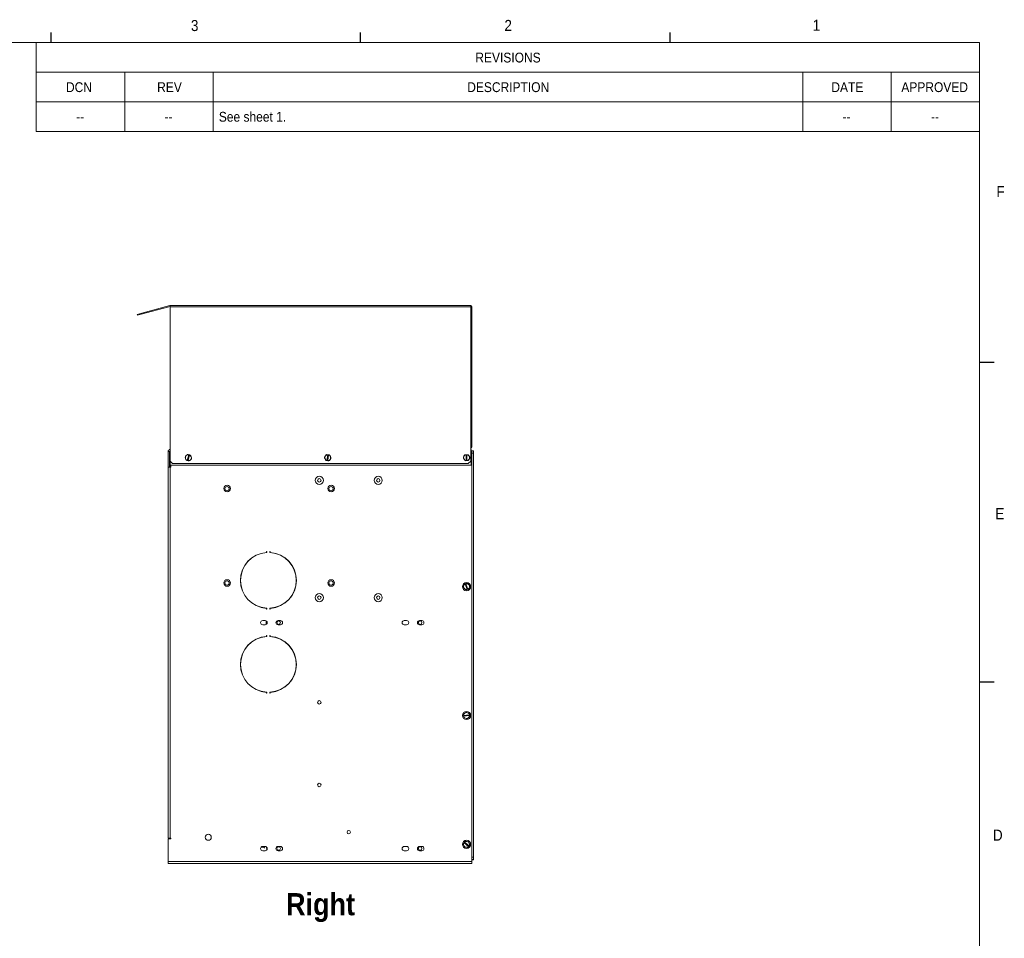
# Paper-space layout '3' of a CAD drawing. Header units: inches. Extents: x 1 to 109, y 1 to 85.
# Tile 44 of 44: x 67 to 109, y 45 to 84. Entities that reach past the tile are written whole.
import ezdxf

# ---------------------------------------------------------------- set-up
doc = ezdxf.new("R2010")
doc.units = ezdxf.units.IN
doc.header["$MEASUREMENT"] = 0
doc.layers.add('FORMAT', color=7, linetype='Continuous')
doc.styles.add('SLDTEXTSTYLE0', font='GOTHIC.TTF', dxfattribs={"width": 0.913})
doc.styles.add('SLDTEXTSTYLE1', font='GOTHICB.TTF', dxfattribs={"width": 0.913})

# ---------------------------------------------------------------- blocks, each defined once
blk = doc.blocks.new('SW_TABLEANNOTATION_2')
at = {"color": 0, "linetype": 'Continuous', "lineweight": 0, "ltscale": 5}
for p, q in [((0, 0), (0, -3.765)), ((40, 0), (0, 0)), ((40, -3.765), (40, 0)), ((0, -1.255), (40, -1.255)), ((3.75, -1.255), (3.75, -2.51)), ((7.5, -1.255), (7.5, -2.51)), ((32.5, -1.255), (32.5, -2.51)), ((36.25, -1.255), (36.25, -2.51)), ((0, -2.51), (40, -2.51)), ((3.75, -2.51), (3.75, -3.765)), ((7.5, -2.51), (7.5, -3.765)), ((32.5, -2.51), (32.5, -3.765)), ((36.25, -2.51), (36.25, -3.765)), ((0, -3.765), (40, -3.765))]:
    blk.add_line(p, q, dxfattribs=at)
at = {"color": 0, "linetype": 'Continuous', "lineweight": 0, "ltscale": 5, "attachment_point": 1, "style": 'SLDTEXTSTYLE0'}
for s, insert, char_height in [('REVISIONS', (18.617, -0.423), 0.4167), ('DCN', (1.258, -1.678), 0.4167), ('REV', (5.125, -1.678), 0.4167), ('DESCRIPTION', (18.273, -1.678), 0.41667), ('DATE', (33.714, -1.678), 0.4167), ('APPROVED', (36.681, -1.678), 0.4167), (' See sheet 1.', (7.598, -2.933), 0.41667), ('--', (1.691, -2.933), 0.4167), ('--', (5.441, -2.933), 0.4167), ('--', (34.191, -2.933), 0.4167), ('--', (37.941, -2.933), 0.4167)]:
    blk.add_mtext(s, dxfattribs=dict(at, insert=insert, char_height=char_height))

psp = doc.layouts.new('3')

# ---------------------------------------------------------------- linework, layer by layer
at = {"color": 7, "linetype": 'Continuous', "lineweight": 15, "ltscale": 5}
for p, q in [((73.275, 72.156), (71.991, 71.813)), ((73.284, 72.122), (72, 71.778)), ((73.284, 72.122), (73.275, 72.156)), ((73.286, 72.158), (86.034, 72.158)), ((73.286, 72.157), (73.286, 72.158)), ((73.286, 72.112), (73.286, 72.157)), ((73.286, 65.562), (73.286, 72.112)), ((86.034, 72.112), (73.286, 72.112)), ((86.034, 72.157), (86.034, 72.158)), ((86.034, 72.157), (86.034, 72.112)), ((86.034, 72.112), (86.034, 65.562)), ((86.044, 66.172), (86.044, 72.112)), ((86.044, 72.112), (86.08, 72.112)), ((86.08, 66.172), (86.08, 72.112)), ((71.895, 71.787), (71.991, 71.813)), ((71.904, 71.752), (71.895, 71.787)), ((72, 71.778), (71.904, 71.752)), ((71.991, 71.813), (72, 71.778)), ((73.205, 65.982), (73.265, 65.982)), ((73.205, 65.982), (73.205, 65.317)), ((73.265, 65.982), (73.265, 65.317)), ((73.285, 66.062), (73.286, 66.062)), ((73.285, 66.059), (73.285, 66.062)), ((73.285, 65.982), (73.285, 66.059)), ((73.285, 65.402), (73.285, 65.982)), ((86.034, 66.062), (86.055, 66.062)), ((86.044, 66.172), (86.08, 66.172)), ((86.044, 66.172), (86.044, 66.168)), ((86.044, 66.168), (86.08, 66.168)), ((86.055, 66.062), (86.055, 65.982)), ((86.055, 66.003), (86.078, 66.003)), ((86.055, 66.003), (86.058, 66.003)), ((86.055, 66.002), (86.078, 66.002)), ((86.055, 65.982), (86.055, 65.402)), ((86.078, 66.003), (86.058, 66.003)), ((86.078, 66.003), (86.153, 66.003)), ((86.078, 65.903), (86.078, 66.003)), ((86.08, 66.168), (86.08, 66.172)), ((86.153, 66.003), (86.153, 65.903)), ((73.286, 65.562), (73.386, 65.462)), ((73.944, 65.679), (73.931, 65.727)), ((73.941, 65.765), (73.975, 65.8)), ((73.957, 65.631), (73.944, 65.679)), ((73.975, 65.8), (74.01, 65.835)), ((74.017, 65.595), (73.985, 65.604)), ((74.017, 65.595), (74.018, 65.596)), ((74.017, 65.595), (74.048, 65.587)), ((74.08, 65.836), (74.018, 65.596)), ((74.048, 65.845), (74.081, 65.837)), ((74.048, 65.588), (74.111, 65.828)), ((74.048, 65.588), (74.048, 65.587)), ((74.08, 65.836), (74.081, 65.837)), ((74.111, 65.829), (74.081, 65.837)), ((74.111, 65.829), (74.111, 65.828)), ((74.153, 65.624), (74.118, 65.589)), ((74.188, 65.659), (74.153, 65.624)), ((74.172, 65.793), (74.185, 65.745)), ((74.185, 65.745), (74.198, 65.698)), ((79.857, 65.665), (79.838, 65.71)), ((79.843, 65.749), (79.873, 65.788)), ((79.875, 65.619), (79.857, 65.665)), ((79.873, 65.788), (79.903, 65.828)), ((79.94, 65.59), (79.907, 65.595)), ((79.94, 65.843), (79.973, 65.838)), ((79.973, 65.837), (79.94, 65.591)), ((79.94, 65.59), (79.94, 65.591)), ((79.94, 65.59), (79.971, 65.586)), ((79.971, 65.587), (80.004, 65.833)), ((79.971, 65.587), (79.971, 65.586)), ((79.973, 65.837), (79.973, 65.838)), ((80.004, 65.834), (79.973, 65.838)), ((80.004, 65.834), (80.004, 65.833)), ((80.071, 65.636), (80.041, 65.597)), ((80.069, 65.805), (80.088, 65.759)), ((80.101, 65.675), (80.071, 65.636)), ((80.088, 65.759), (80.107, 65.714)), ((85.726, 65.73), (85.75, 65.773)), ((85.752, 65.648), (85.727, 65.69)), ((85.75, 65.773), (85.774, 65.816)), ((85.777, 65.606), (85.752, 65.648)), ((85.808, 65.836), (85.842, 65.837)), ((85.846, 65.587), (85.812, 65.586)), ((85.842, 65.836), (85.842, 65.837)), ((85.873, 65.837), (85.842, 65.837)), ((85.842, 65.836), (85.845, 65.588)), ((85.846, 65.587), (85.845, 65.588)), ((85.846, 65.587), (85.877, 65.587)), ((85.873, 65.837), (85.873, 65.836)), ((85.877, 65.588), (85.873, 65.836)), ((85.877, 65.588), (85.877, 65.587)), ((85.934, 65.462), (86.034, 65.562)), ((85.941, 65.819), (85.966, 65.776)), ((85.968, 65.651), (85.944, 65.608)), ((85.966, 65.776), (85.992, 65.734)), ((85.992, 65.694), (85.968, 65.651)), ((86.153, 65.903), (86.078, 65.903)), ((86.078, 48.776), (86.078, 65.903)), ((86.153, 65.913), (86.156, 65.913)), ((86.153, 48.776), (86.153, 65.903)), ((86.156, 65.913), (86.156, 48.663)), ((73.204, 49.582), (73.204, 65.317)), ((73.204, 65.317), (73.205, 65.317)), ((73.265, 65.317), (73.205, 65.317)), ((73.265, 65.317), (73.284, 65.317)), ((73.284, 65.317), (73.284, 49.582)), ((73.314, 65.317), (73.284, 65.317)), ((86.055, 65.402), (73.285, 65.402)), ((73.285, 65.317), (73.285, 65.377)), ((73.285, 65.377), (73.314, 65.377)), ((73.314, 65.317), (73.285, 65.317)), ((73.314, 65.402), (73.314, 65.317)), ((85.934, 65.462), (73.386, 65.462)), ((77.386, 61.731), (77.379, 61.731)), ((77.379, 61.731), (77.379, 61.707)), ((77.386, 61.707), (77.386, 61.731)), ((77.529, 61.731), (77.522, 61.731)), ((77.522, 61.731), (77.522, 61.707)), ((77.529, 61.707), (77.529, 61.731)), ((85.728, 60.221), (85.736, 60.27)), ((85.736, 60.27), (85.744, 60.319)), ((85.78, 60.153), (85.742, 60.184)), ((85.769, 60.349), (85.801, 60.361)), ((85.818, 60.121), (85.78, 60.153)), ((85.83, 60.372), (85.801, 60.361)), ((85.801, 60.36), (85.801, 60.361)), ((85.801, 60.36), (85.888, 60.127)), ((85.83, 60.372), (85.831, 60.371)), ((85.917, 60.138), (85.831, 60.371)), ((85.888, 60.126), (85.857, 60.115)), ((85.888, 60.126), (85.917, 60.137)), ((85.888, 60.126), (85.888, 60.127)), ((85.901, 60.377), (85.939, 60.345)), ((85.917, 60.138), (85.917, 60.137)), ((85.939, 60.345), (85.977, 60.314)), ((85.982, 60.228), (85.974, 60.18)), ((85.991, 60.277), (85.982, 60.228)), ((76.391, 59.999), (76.384, 59.999)), ((76.47, 59.86), (76.47, 59.847)), ((77.379, 59.318), (77.379, 59.294)), ((77.379, 59.294), (77.386, 59.294)), ((77.386, 59.294), (77.386, 59.318)), ((77.522, 59.318), (77.522, 59.294)), ((77.522, 59.294), (77.529, 59.294)), ((77.529, 59.294), (77.529, 59.318)), ((77.314, 58.811), (77.214, 58.811)), ((77.214, 58.631), (77.314, 58.631)), ((77.362, 58.798), (77.362, 58.645)), ((77.392, 58.676), (77.392, 58.767)), ((77.964, 58.811), (77.864, 58.811)), ((77.864, 58.631), (77.964, 58.631)), ((83.314, 58.811), (83.214, 58.811)), ((83.214, 58.631), (83.314, 58.631)), ((83.964, 58.811), (83.864, 58.811)), ((83.864, 58.631), (83.964, 58.631)), ((76.987, 58.036), (76.987, 58.044)), ((77.362, 58.136), (77.362, 58.129)), ((77.386, 58.171), (77.379, 58.171)), ((77.379, 58.171), (77.379, 58.147)), ((77.386, 58.147), (77.386, 58.171)), ((77.529, 58.171), (77.522, 58.171)), ((77.522, 58.171), (77.522, 58.147)), ((77.529, 58.147), (77.529, 58.171)), ((76.692, 57.853), (76.692, 57.862)), ((76.722, 57.878), (76.722, 57.887)), ((76.626, 56.101), (76.626, 56.111)), ((76.782, 55.973), (76.782, 55.982)), ((77.379, 55.758), (77.379, 55.734)), ((77.379, 55.734), (77.386, 55.734)), ((77.386, 55.734), (77.386, 55.758)), ((77.522, 55.758), (77.522, 55.734)), ((77.522, 55.734), (77.529, 55.734)), ((77.529, 55.734), (77.529, 55.758)), ((85.733, 54.787), (85.734, 54.787)), ((85.733, 54.787), (85.737, 54.756)), ((85.981, 54.816), (85.734, 54.787)), ((85.741, 54.723), (85.737, 54.756)), ((85.738, 54.756), (85.737, 54.756)), ((85.738, 54.756), (85.984, 54.785)), ((85.745, 54.857), (85.785, 54.886)), ((85.785, 54.886), (85.824, 54.916)), ((85.863, 54.92), (85.909, 54.901)), ((85.909, 54.901), (85.954, 54.881)), ((85.973, 54.715), (85.934, 54.686)), ((85.981, 54.816), (85.982, 54.816)), ((85.985, 54.785), (85.982, 54.816)), ((85.985, 54.785), (85.984, 54.785)), ((85.985, 54.785), (85.989, 54.751)), ((85.81, 54.671), (85.764, 54.691)), ((85.855, 54.652), (85.81, 54.671)), ((85.934, 54.686), (85.894, 54.656)), ((73.284, 49.582), (73.204, 49.582)), ((73.204, 48.592), (73.204, 49.552)), ((73.204, 49.552), (73.294, 49.552)), ((73.314, 49.582), (73.284, 49.582)), ((73.314, 49.572), (73.284, 49.572)), ((73.294, 49.552), (73.294, 49.552)), ((73.314, 49.552), (73.294, 49.552)), ((73.314, 49.582), (73.314, 49.552)), ((85.742, 49.279), (85.725, 49.325)), ((85.731, 49.364), (85.753, 49.39)), ((85.759, 49.233), (85.742, 49.279)), ((85.773, 49.415), (85.753, 49.39)), ((85.754, 49.39), (85.753, 49.39)), ((85.754, 49.39), (85.945, 49.232)), ((85.773, 49.415), (85.773, 49.414)), ((85.965, 49.256), (85.773, 49.414)), ((85.831, 49.454), (85.88, 49.446)), ((85.88, 49.446), (85.928, 49.438)), ((85.959, 49.413), (85.976, 49.367)), ((85.976, 49.367), (85.994, 49.321)), ((77.314, 49.236), (77.214, 49.236)), ((77.214, 49.056), (77.314, 49.056)), ((77.284, 49.181), (77.284, 49.164)), ((77.284, 49.164), (77.291, 49.164)), ((77.291, 49.164), (77.291, 49.181)), ((77.377, 49.181), (77.377, 49.164)), ((77.377, 49.164), (77.384, 49.164)), ((77.384, 49.164), (77.384, 49.181)), ((77.392, 49.101), (77.392, 49.192)), ((77.964, 49.236), (77.864, 49.236)), ((77.864, 49.056), (77.964, 49.056)), ((83.314, 49.236), (83.214, 49.236)), ((83.214, 49.056), (83.314, 49.056)), ((83.964, 49.236), (83.864, 49.236)), ((83.864, 49.056), (83.964, 49.056)), ((85.839, 49.2), (85.79, 49.208)), ((85.887, 49.192), (85.839, 49.2)), ((85.946, 49.232), (85.924, 49.205)), ((85.946, 49.232), (85.945, 49.232)), ((85.946, 49.232), (85.966, 49.256)), ((85.965, 49.256), (85.966, 49.256)), ((73.204, 48.592), (86.079, 48.592)), ((73.204, 48.512), (73.204, 48.592)), ((73.204, 48.512), (73.284, 48.512)), ((86.079, 48.512), (73.284, 48.512)), ((76.211, 48.512), (76.211, 48.51)), ((76.329, 48.51), (76.211, 48.51)), ((76.448, 48.51), (76.329, 48.51)), ((76.448, 48.51), (76.448, 48.512)), ((86.078, 48.776), (86.153, 48.776)), ((86.078, 48.676), (86.078, 48.776)), ((86.153, 48.676), (86.078, 48.676)), ((86.079, 48.676), (86.079, 48.592)), ((86.156, 48.663), (86.079, 48.663)), ((86.079, 48.592), (86.079, 48.512)), ((86.153, 48.776), (86.153, 48.676))]:
    psp.add_line(p, q, dxfattribs=at)
at = {"color": 8, "linetype": 'Continuous', "lineweight": 15, "ltscale": 5}
for p, q in [((73.285, 65.982), (73.286, 65.982)), ((86.034, 65.982), (86.055, 65.982)), ((86.058, 66.003), (86.058, 66.002)), ((76.752, 57.91), (76.752, 57.901)), ((73.284, 49.552), (73.284, 49.572))]:
    psp.add_line(p, q, dxfattribs=at)
at = {"color": 7, "linetype": 'Continuous', "lineweight": 15, "ltscale": 5, "flags": 128}
for points in [[(73.285, 65.317), (73.269, 65.319), (73.265, 65.32)], [(77.145, 49.205), (77.187, 49.199), (77.275, 49.191)], [(77.275, 49.198), (77.188, 49.206), (77.151, 49.211)]]:
    psp.add_lwpolyline(points, dxfattribs=at)
at = {"color": 7, "linetype": 'Continuous', "lineweight": 15, "ltscale": 25}
for centre, radius in [((79.614, 64.752), 0.172), ((79.614, 64.752), 0.0738), ((82.114, 64.752), 0.172), ((82.114, 64.752), 0.0738), ((75.704, 64.402), 0.14), ((75.704, 64.402), 0.0885), ((80.114, 64.402), 0.14), ((80.114, 64.402), 0.0885), ((75.704, 60.402), 0.14), ((80.114, 60.402), 0.14), ((75.704, 60.402), 0.0885), ((80.114, 60.402), 0.0885), ((85.859, 60.249), 0.174), ((79.614, 59.782), 0.172), ((79.614, 59.782), 0.0738), ((82.114, 59.782), 0.172), ((82.114, 59.782), 0.0738), ((77.892, 58.722), 0.0738), ((83.892, 58.722), 0.0738), ((79.614, 55.342), 0.0738), ((85.859, 54.786), 0.174), ((79.614, 51.842), 0.0738), ((74.904, 49.627), 0.128), ((80.864, 49.842), 0.0738), ((85.859, 49.323), 0.174), ((77.892, 49.147), 0.0738), ((83.892, 49.147), 0.0738)]:
    psp.add_circle(centre, radius, dxfattribs=at)
for centre, radius, start, end in [((73.286, 72.112), 0.0459, 90, 105), ((73.286, 72.112), 0.01, 90, 105), ((86.034, 72.112), 0.0459, 0, 90), ((86.034, 72.112), 0.01, 0, 90), ((73.285, 65.982), 0.0798, 90, 180), ((73.285, 65.982), 0.02, 90, 180), ((86.034, 66.168), 0.0459, 270, 0), ((86.034, 66.168), 0.01, 270, 0), ((74.064, 65.712), 0.134, 156.8989, 173.7897), ((74.064, 65.712), 0.125, 135.3443, 195.3443), ((74.064, 65.712), 0.125, 195.3443, 248.1636), ((74.064, 65.712), 0.134, 216.8989, 233.7897), ((74.064, 65.712), 0.125, 82.5251, 135.3443), ((74.064, 65.712), 0.134, 96.8989, 113.7897), ((74.064, 65.712), 0.125, 262.5251, 315.3443), ((74.064, 65.712), 0.134, 276.8989, 293.7897), ((74.064, 65.712), 0.125, 15.3443, 68.1636), ((74.064, 65.712), 0.134, 36.8989, 53.7897), ((74.064, 65.712), 0.125, 315.3443, 15.3443), ((74.064, 65.712), 0.134, 336.8989, 353.7897), ((79.972, 65.712), 0.134, 163.861, 180.7518), ((79.972, 65.712), 0.125, 142.3064, 202.3064), ((79.972, 65.712), 0.125, 202.3064, 255.1257), ((79.972, 65.712), 0.125, 89.4872, 142.3064), ((79.972, 65.712), 0.134, 223.861, 240.7518), ((79.972, 65.712), 0.134, 103.861, 120.7518), ((79.972, 65.712), 0.125, 269.4872, 322.3064), ((79.972, 65.712), 0.125, 22.3064, 75.1257), ((79.972, 65.712), 0.134, 283.861, 300.7518), ((79.972, 65.712), 0.134, 43.861, 60.7518), ((79.972, 65.712), 0.125, 322.3064, 22.3064), ((79.972, 65.712), 0.134, 343.861, 0.7518), ((85.859, 65.712), 0.134, 172.434, 189.3248), ((85.859, 65.712), 0.125, 150.8794, 210.8794), ((85.859, 65.712), 0.125, 98.0601, 150.8794), ((85.859, 65.712), 0.125, 210.8794, 263.6986), ((85.859, 65.712), 0.134, 112.434, 129.3248), ((85.859, 65.712), 0.134, 232.434, 249.3248), ((85.859, 65.712), 0.125, 30.8794, 83.6986), ((85.859, 65.712), 0.125, 278.0601, 330.8794), ((85.859, 65.712), 0.134, 52.434, 69.3248), ((85.859, 65.712), 0.134, 292.434, 309.3248), ((85.859, 65.712), 0.125, 330.8794, 30.8794), ((85.859, 65.712), 0.134, 352.434, 9.3248), ((73.285, 65.397), 0.02, 180, 270), ((79.614, 64.752), 0.0738, 180.0776, 270), ((79.614, 64.752), 0.0738, 270, 359.9224), ((82.114, 64.752), 0.0738, 180.0742, 270), ((82.114, 64.752), 0.0738, 270, 359.926), ((77.454, 60.512), 1.188, 94.0703, 265.9297), ((77.454, 60.512), 1.181, 94.0703, 265.9297), ((77.369, 61.707), 0.01, 274.0703, 0), ((77.369, 61.707), 0.017, 274.0703, 0), ((77.539, 61.707), 0.017, 180, 265.9297), ((77.539, 61.707), 0.01, 180, 265.9297), ((77.454, 60.512), 1.181, 274.0703, 85.9297), ((77.454, 60.512), 1.188, 274.0703, 85.9297), ((85.859, 60.249), 0.134, 191.9702, 208.8609), ((85.859, 60.249), 0.125, 170.4155, 230.4155), ((85.859, 60.249), 0.125, 117.5963, 170.4155), ((85.859, 60.249), 0.134, 131.9702, 148.8609), ((85.859, 60.249), 0.125, 230.4155, 283.2348), ((85.859, 60.249), 0.125, 50.4155, 103.2348), ((85.859, 60.249), 0.134, 71.9702, 88.8609), ((85.859, 60.249), 0.125, 297.5963, 350.4155), ((85.859, 60.249), 0.125, 350.4155, 50.4155), ((85.859, 60.249), 0.134, 311.9702, 328.8609), ((85.859, 60.249), 0.134, 11.9702, 28.8609), ((79.614, 59.782), 0.0738, 180.0785, 270), ((79.614, 59.782), 0.0738, 270, 359.9214), ((82.114, 59.782), 0.0738, 180.0786, 270), ((82.114, 59.782), 0.0738, 270, 359.9214), ((85.859, 60.249), 0.134, 251.9702, 268.8609), ((77.369, 59.318), 0.017, 0, 85.9297), ((77.369, 59.318), 0.01, 0, 85.9297), ((77.539, 59.318), 0.017, 94.0703, 180), ((77.539, 59.318), 0.01, 94.0703, 180), ((77.214, 58.721), 0.09, 90, 270), ((77.314, 58.721), 0.09, 270, 90), ((77.864, 58.721), 0.09, 90, 270), ((77.964, 58.721), 0.09, 270, 90), ((83.214, 58.721), 0.09, 90, 270), ((83.314, 58.721), 0.09, 270, 90), ((83.864, 58.721), 0.09, 90, 270), ((83.964, 58.721), 0.09, 270, 90), ((77.454, 56.952), 1.188, 94.0703, 265.9297), ((77.454, 56.952), 1.181, 94.0703, 265.9297), ((77.369, 58.147), 0.01, 274.0703, 0), ((77.369, 58.147), 0.017, 274.0703, 0), ((77.539, 58.147), 0.017, 180, 265.9297), ((77.539, 58.147), 0.01, 180, 265.9297), ((77.454, 56.952), 1.181, 274.0703, 85.9297), ((77.454, 56.952), 1.188, 274.0703, 85.9297), ((77.369, 55.758), 0.017, 0, 85.9297), ((77.369, 55.758), 0.01, 0, 85.9297), ((77.539, 55.758), 0.017, 94.0703, 180), ((77.539, 55.758), 0.01, 94.0703, 180), ((85.859, 54.786), 0.134, 148.2054, 165.0962), ((85.859, 54.786), 0.125, 126.6508, 179.4701), ((85.859, 54.786), 0.125, 193.8316, 246.6508), ((85.859, 54.786), 0.134, 208.2054, 225.0962), ((85.859, 54.786), 0.125, 66.6508, 126.6508), ((85.859, 54.786), 0.134, 88.2054, 105.0962), ((85.859, 54.786), 0.125, 13.8316, 66.6508), ((85.859, 54.786), 0.125, 306.6508, 359.4701), ((85.859, 54.786), 0.134, 28.2054, 45.0962), ((85.859, 54.786), 0.134, 328.2054, 345.0962), ((85.859, 54.786), 0.125, 246.6508, 306.6508), ((85.859, 54.786), 0.134, 268.2054, 285.0962), ((73.284, 49.492), 0.0798, 90, 131.2465), ((85.859, 49.323), 0.134, 162.0813, 178.972), ((85.859, 49.323), 0.125, 147.7074, 200.5267), ((85.859, 49.323), 0.125, 200.5267, 260.5267), ((85.859, 49.323), 0.125, 80.5267, 133.3459), ((85.859, 49.323), 0.134, 102.0813, 118.972), ((85.859, 49.323), 0.125, 20.5267, 80.5267), ((85.859, 49.323), 0.134, 42.0813, 58.972), ((85.859, 49.323), 0.125, 327.7074, 20.5267), ((85.859, 49.323), 0.134, 342.0813, 358.972), ((77.214, 49.146), 0.09, 90, 270), ((77.274, 49.181), 0.017, 0, 87.128), ((77.274, 49.181), 0.01, 0, 87.128), ((77.314, 49.146), 0.09, 270, 90), ((77.394, 49.181), 0.017, 109.8347, 180), ((77.394, 49.181), 0.01, 105.6643, 180), ((77.864, 49.146), 0.09, 90, 270), ((77.964, 49.146), 0.09, 270, 90), ((83.214, 49.146), 0.09, 90, 270), ((83.314, 49.146), 0.09, 270, 90), ((83.864, 49.146), 0.09, 90, 270), ((83.964, 49.146), 0.09, 270, 90), ((85.859, 49.323), 0.134, 222.0813, 238.972), ((85.859, 49.323), 0.125, 260.5267, 313.3459), ((85.859, 49.323), 0.134, 282.0813, 298.972)]:
    psp.add_arc(centre, radius, start, end, dxfattribs=at)
at = {"color": 7, "linetype": 'Continuous', "lineweight": 15, "ltscale": 5}
for points, knots in [([(74.08, 65.579), (74.079, 65.579), (74.068, 65.582), (74.057, 65.585), (74.048, 65.587)], [0, 0, 0, 0, 0.168275, 1, 1, 1, 1]), ([(74.111, 65.829), (74.12, 65.827), (74.131, 65.824), (74.142, 65.821), (74.144, 65.82)], [0, 0, 0, 0, 0.8317255, 1, 1, 1, 1]), ([(80.004, 65.582), (80.003, 65.582), (79.991, 65.583), (79.98, 65.585), (79.971, 65.586)], [0, 0, 0, 0, 0.168275, 1, 1, 1, 1]), ([(80.004, 65.834), (80.014, 65.833), (80.025, 65.831), (80.036, 65.83), (80.038, 65.829)], [0, 0, 0, 0, 0.831725, 1, 1, 1, 1]), ([(85.873, 65.837), (85.882, 65.837), (85.894, 65.838), (85.905, 65.838), (85.907, 65.838)], [0, 0, 0, 0, 0.831725, 1, 1, 1, 1]), ([(85.911, 65.588), (85.909, 65.588), (85.897, 65.588), (85.886, 65.587), (85.877, 65.587)], [0, 0, 0, 0, 0.168275, 1, 1, 1, 1]), ([(85.83, 60.372), (85.839, 60.375), (85.85, 60.379), (85.86, 60.383), (85.862, 60.383)], [0, 0, 0, 0, 0.831725, 1, 1, 1, 1]), ([(85.949, 60.149), (85.947, 60.148), (85.937, 60.145), (85.926, 60.141), (85.917, 60.137)], [0, 0, 0, 0, 0.168275, 1, 1, 1, 1]), ([(85.733, 54.787), (85.732, 54.796), (85.731, 54.808), (85.73, 54.819), (85.729, 54.821)], [0, 0, 0, 0, 0.8317255, 1, 1, 1, 1]), ([(85.978, 54.85), (85.978, 54.848), (85.979, 54.837), (85.98, 54.825), (85.982, 54.816)], [0, 0, 0, 0, 0.168275, 1, 1, 1, 1]), ([(85.773, 49.415), (85.779, 49.422), (85.786, 49.431), (85.793, 49.439), (85.794, 49.441)], [0, 0, 0, 0, 0.831725, 1, 1, 1, 1]), ([(85.987, 49.282), (85.986, 49.28), (85.979, 49.272), (85.972, 49.263), (85.966, 49.256)], [0, 0, 0, 0, 0.168275, 1, 1, 1, 1])]:
    psp.add_open_spline(points, degree=3, knots=knots, dxfattribs=at)
at = {"layer": 'FORMAT', "ltscale": 5}
for p, q in [((68.239, 83.303), (68.239, 83.727)), ((81.364, 83.303), (81.364, 83.727)), ((94.489, 83.303), (94.489, 83.727)), ((107.614, 69.758), (108.239, 69.758)), ((107.614, 56.218), (108.239, 56.218))]:
    psp.add_line(p, q, dxfattribs=at)
at = {"layer": 'FORMAT', "lineweight": 0, "ltscale": 5}
for p in [(2.614, 83.303), (107.614, 2.053)]:
    psp.add_line(p, (107.614, 83.303), dxfattribs=at)

# ---------------------------------------------------------------- block references
at = {"color": 7, "linetype": 'Continuous', "lineweight": 0, "ltscale": 5}
psp.add_blockref('SW_TABLEANNOTATION_2', (67.614, 83.303), dxfattribs=at)

# ---------------------------------------------------------------- texts
at = {"color": 7, "linetype": 'Continuous', "lineweight": 0, "ltscale": 5, "insert": (78.205, 47.256), "char_height": 0.9375, "attachment_point": 1, "style": 'SLDTEXTSTYLE1'}
psp.add_mtext('Right', dxfattribs=at)
at = {"layer": 'FORMAT', "color": 7, "ltscale": 5, "char_height": 0.469, "attachment_point": 1, "style": 'SLDTEXTSTYLE0'}
for s, insert in [('3', (74.171, 84.263)), ('2', (87.464, 84.267)), ('1', (100.536, 84.276)), ('F', (108.328, 77.227)), ('E', (108.284, 63.575)), ('D', (108.179, 49.949))]:
    psp.add_mtext(s, dxfattribs=dict(at, insert=insert))

doc.saveas('drawing.dxf')
